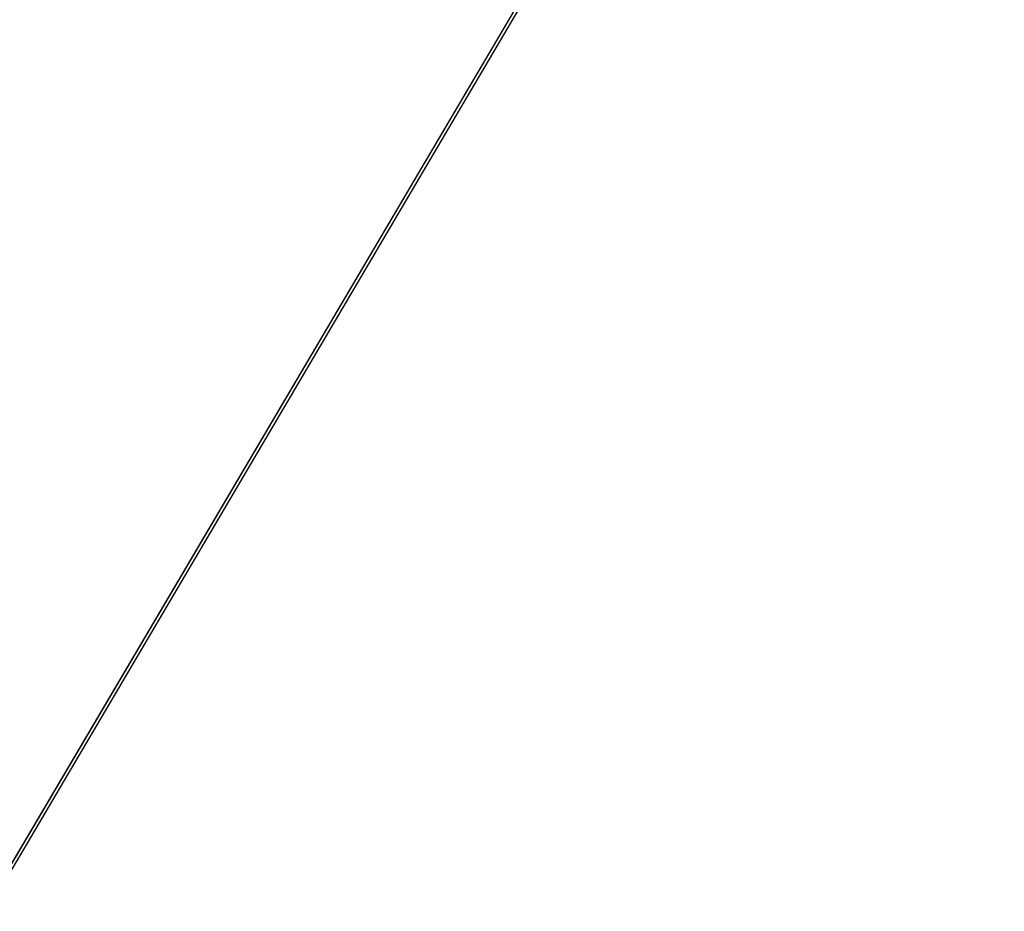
# Model space of a CAD drawing. Extents: x 1160061 to 2574774, y 200346 to 1150371.
# Tile 5 of 123: x 2439076 to 2482642, y 288052 to 327525. Entities that reach past the tile are written whole.
import ezdxf

# ---------------------------------------------------------------- set-up
doc = ezdxf.new("R2010")
doc.units = 0
doc.header["$MEASUREMENT"] = 0
doc.layers.add('Prop Earthen Structure False Cut Ditch Detail CELL', color=9, linetype='Continuous', lineweight=30)
doc.layers.add('Typical Terminator CELL', color=7, linetype='Continuous', lineweight=0)
doc.styles.add('Style-GEOMETRICFUTURA_211_M_L', font='GEOMETRICFUTURA_211_M_L.shx')
doc.dimstyles.new('erosion_control', dxfattribs={"dimtxt": 4.99999, "dimasz": 9.99998, "dimexe": 2.499995, "dimexo": 2.499995, "dimgap": 2.499995, "dimtad": 0, "dimtih": 1, "dimtoh": 1, "dimzin": 3, "dimdsep": 46, "dimtxsty": 'Style-GEOMETRICFUTURA_211_M_L', "dimcen": 0.09, "dimaunit": 1, "dimadec": 4, "dimazin": 3, "dimtfac": 1, "dimtofl": 0, "dimtmove": 0, "dimatfit": 1, "dimfxl": 1, "dimtzin": 3, "dimlwd": 106, "dimarcsym": 0})

# ---------------------------------------------------------------- blocks, each defined once
blk = doc.blocks.new('TERMINATOR_0.5')
at = {"color": 1, "linetype": 'Continuous', "lineweight": 0}
blk.add_line((0, 0), (-0.992551, -0.12183), dxfattribs=at)
at = {"layer": 'Typical Terminator CELL', "color": 1, "linetype": 'Continuous', "lineweight": 0, "extrusion": (0, 0, -1)}
blk.add_solid([(1.016539, 0.122782), (0, 0), (0.866019, -0.106299), (0.961185, -0.373521)], dxfattribs=at)
blk = doc.blocks.new('PROP EARTHEN STRUCTURE FALSE CUT DITCH DETAIL')
at = {"layer": 'Prop Earthen Structure False Cut Ditch Detail CELL', "lineweight": 13, "annotation_type": 0, "has_hookline": 1, "hookline_direction": 0, "horizontal_direction": (0.992551, -0.12183, 0)}
for points, text_width in [([(14.88747, 25.09995), (-71875.067361, -165309.807514), (-71870.104615, -165310.416661)], 36.795381), ([(13.249973, 39.012422), (-71867.418185, -165269.971056), (-71862.45544, -165270.580203)], 31.049938), ([(166.29736, 51.689243), (-71718.288648, -165324.802677), (-71713.325903, -165325.411823)], 21.357533)]:
    blk.add_leader(points, dimstyle='erosion_control', override={"dimasz": 4.99999, "dimldrblk": 'TERMINATOR_0.5', "dimlwd": -2}, dxfattribs=dict(at, text_width=text_width))

msp = doc.modelspace()

# ---------------------------------------------------------------- block references
at = {"layer": 'Prop Earthen Structure False Cut Ditch Detail CELL', "rotation": 353.002296}
msp.add_blockref('PROP EARTHEN STRUCTURE FALSE CUT DITCH DETAIL', (2482470, 364469), dxfattribs=at)

doc.saveas('drawing.dxf')
